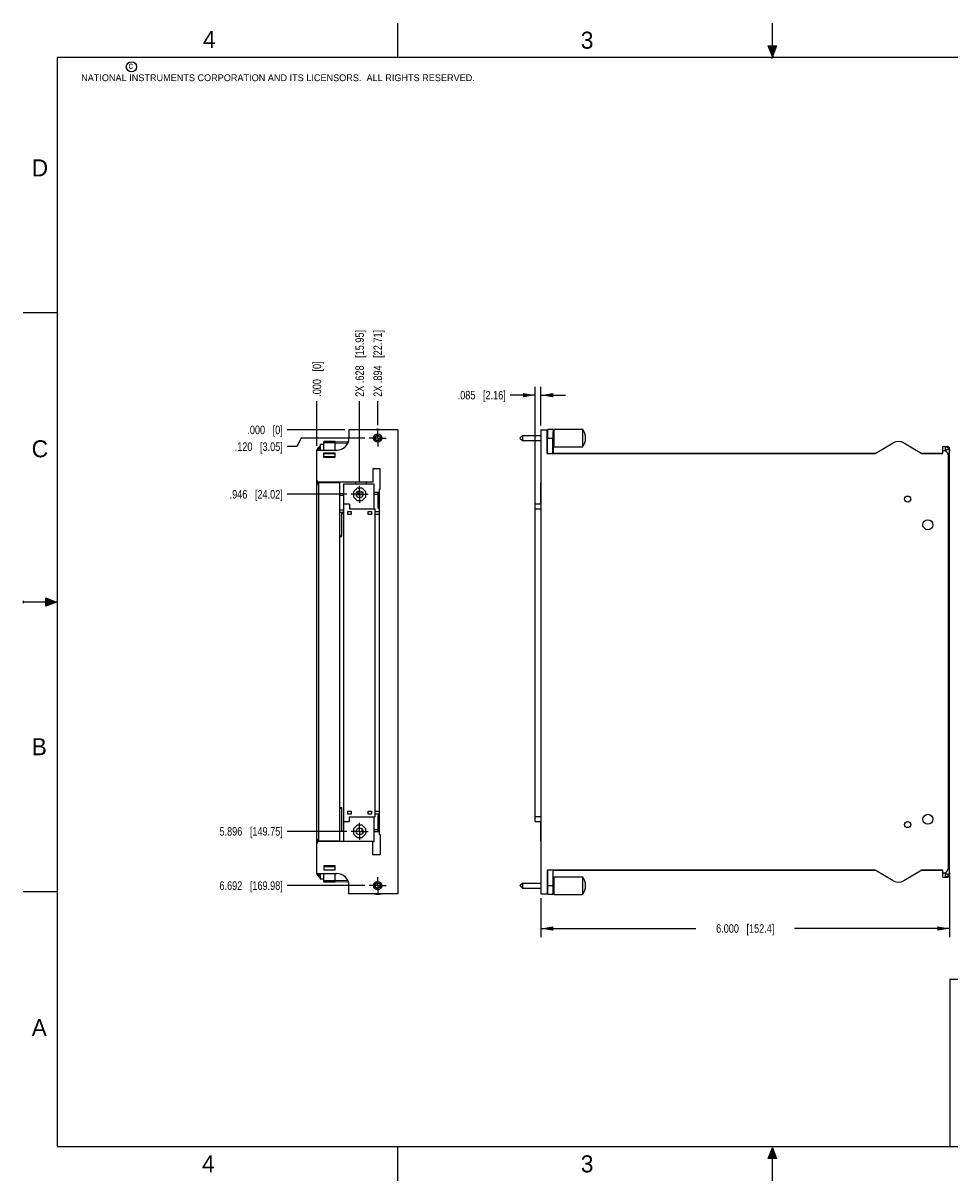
# Model space of a CAD drawing. Header units: inches. Extents: x 0 to 22, y 0 to 17.
# Tile 1 of 11: x 0 to 13.6, y 0 to 17. Entities that reach past the tile are written whole.
import ezdxf

# ---------------------------------------------------------------- set-up
doc = ezdxf.new("R2010")
doc.units = ezdxf.units.IN
doc.header["$LTSCALE"] = 1.21
doc.header["$MEASUREMENT"] = 0
doc.linetypes.add('CENTER', pattern=[0.6, 0.375, -0.075, 0.075, -0.075])
doc.layers.get('0').update_dxf_attribs({"linetype": 'CONTINUOUS'})
doc.layers.add('02___PRT_ALL_AXES', color=7, linetype='CONTINUOUS')
doc.layers.add('DIMENSIONS', color=7, linetype='CONTINUOUS')
doc.styles.get("Standard").update_dxf_attribs({"font": 'txt', "width": 0.8})
doc.styles.add('TEXTSTYLE_2', font='txt')
doc.dimstyles.new('DIMSTYLE_1', dxfattribs={"dimtxt": 0.125, "dimasz": 0.18, "dimexe": 0.18, "dimexo": 0.0625, "dimgap": 0.09, "dimtad": 0, "dimtih": 1, "dimtoh": 1, "dimdec": 3, "dimzin": 4, "dimdsep": 46, "dimtxsty": 'STANDARD', "dimblk": '_FILLED', "dimblk1": '_FILLED', "dimblk2": '_FILLED', "dimcen": 0.09, "dimadec": 0, "dimazin": 0, "dimtp": 0.01, "dimtm": 0.01, "dimtfac": 1, "dimtdec": 3, "dimtofl": 0, "dimtmove": 0, "dimatfit": 3, "dimldrblk": '_FILLED', "dimfxl": 1, "dimtolj": 1, "dimtzin": 4, "dimarcsym": 0})
doc.dimstyles.new('DIMSTYLE_2', dxfattribs={"dimtxt": 0.125, "dimasz": 0.18, "dimexe": 0.18, "dimexo": 0.0625, "dimgap": 0.09, "dimtad": 0, "dimtih": 1, "dimtoh": 1, "dimdec": 3, "dimzin": 4, "dimdsep": 46, "dimtxsty": 'STANDARD', "dimblk": '_FILLED', "dimblk1": '_FILLED', "dimblk2": '_FILLED', "dimcen": 0.09, "dimadec": 0, "dimazin": 0, "dimtp": 0.01, "dimtm": 0.01, "dimtfac": 1, "dimtdec": 3, "dimtofl": 0, "dimtmove": 0, "dimatfit": 3, "dimldrblk": '_FILLED', "dimfxl": 1, "dimtolj": 1, "dimtzin": 4, "dimarcsym": 0})

# ---------------------------------------------------------------- blocks, each defined once
blk = doc.blocks.new('*D0')
at = {"layer": 'DIMENSIONS', "color": 2, "linetype": 'CONTINUOUS'}
for p, q in [((4.083, 10.907), (4.018, 10.781)), ((5.019, 10.907), (4.083, 10.907)), ((4.018, 10.781), (3.875, 10.781))]:
    blk.add_line(p, q, dxfattribs=at)
at = {"layer": 'DIMENSIONS', "color": 2, "linetype": 'CONTINUOUS', "insert": (3.812, 10.843), "char_height": 0.125, "width": 1.125, "attachment_point": 3, "line_spacing_factor": 0.9}
blk.add_mtext('.120{\\Ftxt.shx;\\W1.000000;\\H0.125000; }[3.05]', dxfattribs=at)
blk = doc.blocks.new('_FILLED')
at = {"color": 0, "linetype": 'BYBLOCK'}
blk.add_solid([(0, 0), (-1, 0.174), (-1, -0.174)], dxfattribs=at)
blk = doc.blocks.new('*D1')
at = {"layer": 'DIMENSIONS', "color": 2, "linetype": 'CONTINUOUS'}
blk.add_line((4.753, 10.082), (3.875, 10.082), dxfattribs=at)
at = {"layer": 'DIMENSIONS', "color": 2, "linetype": 'CONTINUOUS', "insert": (3.812, 10.144), "char_height": 0.125, "width": 1.225, "attachment_point": 3, "line_spacing_factor": 0.9}
blk.add_mtext('.946{\\Ftxt.shx;\\W1.000000;\\H0.125000; }[24.02]', dxfattribs=at)
blk = doc.blocks.new('*D2')
at = {"layer": 'DIMENSIONS', "color": 2, "linetype": 'CONTINUOUS'}
blk.add_line((5.019, 4.335), (3.875, 4.335), dxfattribs=at)
at = {"layer": 'DIMENSIONS', "color": 2, "linetype": 'CONTINUOUS', "insert": (3.812, 4.398), "char_height": 0.125, "width": 1.425, "attachment_point": 3, "line_spacing_factor": 0.9}
blk.add_mtext('6.692{\\Ftxt.shx;\\W1.000000;\\H0.125000; }[169.98]', dxfattribs=at)
blk = doc.blocks.new('*D3')
at = {"layer": 'DIMENSIONS', "color": 2, "linetype": 'CONTINUOUS'}
blk.add_line((4.753, 5.132), (3.875, 5.132), dxfattribs=at)
at = {"layer": 'DIMENSIONS', "color": 2, "linetype": 'CONTINUOUS', "insert": (3.812, 5.194), "char_height": 0.125, "width": 1.425, "attachment_point": 3, "line_spacing_factor": 0.9}
blk.add_mtext('5.896{\\Ftxt.shx;\\W1.000000;\\H0.125000; }[149.75]', dxfattribs=at)
blk = doc.blocks.new('*D4')
at = {"layer": 'DIMENSIONS', "color": 2, "linetype": 'CONTINUOUS'}
blk.add_line((4.721, 11.027), (3.875, 11.027), dxfattribs=at)
at = {"layer": 'DIMENSIONS', "color": 2, "linetype": 'CONTINUOUS', "insert": (3.812, 11.09), "char_height": 0.125, "width": 0.825, "attachment_point": 3, "line_spacing_factor": 0.9}
blk.add_mtext('.000{\\Ftxt.shx;\\W1.000000;\\H0.125000; }[0]', dxfattribs=at)
blk = doc.blocks.new('*D5')
at = {"layer": 'DIMENSIONS', "color": 2, "linetype": 'CONTINUOUS'}
blk.add_line((4.94, 10.269), (4.94, 11.45), dxfattribs=at)
at = {"layer": 'DIMENSIONS', "color": 2, "linetype": 'CONTINUOUS', "insert": (4.878, 11.513), "char_height": 0.125, "width": 1.525, "attachment_point": 1, "rotation": 90, "line_spacing_factor": 0.9}
blk.add_mtext('2X .628{\\Ftxt.shx;\\W1.000000;\\H0.125000; }[15.95]', dxfattribs=at)
blk = doc.blocks.new('*D6')
at = {"layer": 'DIMENSIONS', "color": 2, "linetype": 'CONTINUOUS'}
blk.add_line((5.206, 11.095), (5.206, 11.45), dxfattribs=at)
at = {"layer": 'DIMENSIONS', "color": 2, "linetype": 'CONTINUOUS', "insert": (5.144, 11.513), "char_height": 0.125, "width": 1.525, "attachment_point": 1, "rotation": 90, "line_spacing_factor": 0.9}
blk.add_mtext('2X .894{\\Ftxt.shx;\\W1.000000;\\H0.125000; }[22.71]', dxfattribs=at)
blk = doc.blocks.new('*D7')
at = {"layer": 'DIMENSIONS', "color": 2, "linetype": 'CONTINUOUS'}
blk.add_line((4.312, 10.793), (4.312, 11.45), dxfattribs=at)
at = {"layer": 'DIMENSIONS', "color": 2, "linetype": 'CONTINUOUS', "insert": (4.25, 11.513), "char_height": 0.125, "width": 0.825, "attachment_point": 1, "rotation": 90, "line_spacing_factor": 0.9}
blk.add_mtext('.000{\\Ftxt.shx;\\W1.000000;\\H0.125000; }[0]', dxfattribs=at)
blk = doc.blocks.new('*D8')
at = {"layer": 'DIMENSIONS', "color": 2, "linetype": 'CONTINUOUS'}
for p, q in [((13.602, 4.52), (13.602, 3.58)), ((7.602, 4.153), (7.602, 3.58)), ((7.602, 3.705), (9.877, 3.705)), ((13.602, 3.705), (11.327, 3.705))]:
    blk.add_line(p, q, dxfattribs=at)
at = {"layer": 'DIMENSIONS', "color": 2, "linetype": 'CONTINUOUS', "xscale": 0.18, "yscale": 0.18, "zscale": 0.18, "rotation": 180}
blk.add_blockref('_FILLED', (7.602, 3.705), dxfattribs=at)
at = {"layer": 'DIMENSIONS', "color": 2, "linetype": 'CONTINUOUS', "xscale": 0.18, "yscale": 0.18, "zscale": 0.18}
blk.add_blockref('_FILLED', (13.602, 3.705), dxfattribs=at)
at = {"layer": 'DIMENSIONS', "color": 2, "linetype": 'CONTINUOUS', "insert": (10.602, 3.768), "char_height": 0.125, "width": 1.325, "attachment_point": 2, "line_spacing_factor": 0.9}
blk.add_mtext('6.000{\\Ftxt.shx;\\W1.000000;\\H0.125000; }[152.4]', dxfattribs=at)
blk = doc.blocks.new('*D9')
at = {"layer": 'DIMENSIONS', "color": 2, "linetype": 'CONTINUOUS'}
for p, q in [((7.517, 9.931), (7.517, 11.662)), ((7.602, 11.09), (7.602, 11.662)), ((7.517, 11.537), (7.148, 11.537)), ((7.602, 11.537), (7.962, 11.537))]:
    blk.add_line(p, q, dxfattribs=at)
at = {"layer": 'DIMENSIONS', "color": 2, "linetype": 'CONTINUOUS', "xscale": 0.18, "yscale": 0.18, "zscale": 0.18}
blk.add_blockref('_FILLED', (7.517, 11.537), dxfattribs=at)
at = {"layer": 'DIMENSIONS', "color": 2, "linetype": 'CONTINUOUS', "xscale": 0.18, "yscale": 0.18, "zscale": 0.18, "rotation": 180}
blk.add_blockref('_FILLED', (7.602, 11.537), dxfattribs=at)
at = {"layer": 'DIMENSIONS', "color": 2, "linetype": 'CONTINUOUS', "insert": (7.086, 11.6), "char_height": 0.125, "width": 1.125, "attachment_point": 3, "line_spacing_factor": 0.9}
blk.add_mtext('.085{\\Ftxt.shx;\\W1.000000;\\H0.125000; }[2.16]', dxfattribs=at)

msp = doc.modelspace()

# ---------------------------------------------------------------- hatches: boundary and pattern name
at = {"linetype": 'CONTINUOUS'}
for points in [[(11, 16.51), (10.9375, 16.6663), (11.0625, 16.6663)], [(0.3337, 8.5625), (0.49, 8.5), (0.3337, 8.4375)], [(10.9375, 0.3287), (11, 0.485), (11.0625, 0.3287)]]:
    msp.add_hatch(color=2, dxfattribs=at).paths.add_polyline_path(points)

# ---------------------------------------------------------------- linework, layer by layer
at = {"color": 2, "linetype": 'CONTINUOUS'}
for p, q in [((5.5, 16.5), (5.5, 17)), ((11, 16.485), (11, 17)), ((11, 16.51), (10.9375, 16.6663)), ((10.9375, 16.6663), (11.0625, 16.6663)), ((11.0625, 16.6663), (11, 16.51)), ((11.015, 16.515), (10.985, 16.485)), ((10.985, 16.485), (11, 16.515)), ((11, 16.485), (11.015, 16.515)), ((0, 12.75), (0.5, 12.75)), ((0, 8.515), (0, 8.485)), ((0.3337, 8.4375), (0.3337, 8.5625)), ((0.3337, 8.5625), (0.49, 8.5)), ((0.49, 8.5), (0, 8.5)), ((0.49, 8.5), (0.3337, 8.4375)), ((0, 4.25), (0.5, 4.25)), ((5.5, 0), (5.5, 0.5)), ((10.9375, 0.3287), (11, 0.485)), ((11, 0.485), (11.0625, 0.3287)), ((11, 0), (11, 0.485)), ((11.0625, 0.3287), (10.9375, 0.3287))]:
    msp.add_line(p, q, dxfattribs=at)
at = {"color": 7, "linetype": 'CONTINUOUS'}
for p, q in [((4.7834, 11.0274), (4.7834, 10.9074)), ((5.5004, 11.0274), (4.7834, 11.0274)), ((5.5004, 11.0274), (5.5004, 4.2154)), ((7.2943, 10.9074), (7.3318, 10.9449)), ((7.2943, 10.9074), (7.3318, 10.8699)), ((7.3318, 10.9449), (7.3318, 10.8699)), ((7.3318, 10.9449), (7.6018, 10.9449)), ((7.6018, 11.0274), (7.6018, 4.2154)), ((7.6018, 11.0274), (7.7018, 11.0274)), ((7.6916, 10.6814), (7.6916, 11.0274)), ((7.6975, 10.6814), (7.6975, 10.9074)), ((7.6975, 10.9074), (7.7775, 10.9074)), ((7.7018, 11.0274), (7.7018, 11.0324)), ((7.7818, 11.0324), (7.7018, 11.0324)), ((7.7775, 10.6814), (7.7775, 10.9074)), ((7.7813, 10.9449), (7.7918, 10.9449)), ((7.7818, 11.0324), (7.7818, 10.9478)), ((7.7918, 11.0374), (7.7918, 10.7774)), ((7.7918, 11.0374), (8.2118, 11.0374)), ((8.2118, 11.0374), (8.2118, 10.7774)), ((4.3124, 4.5124), (4.3124, 10.7304)), ((4.3124, 10.7304), (4.6064, 10.7304)), ((4.3469, 10.7714), (4.3458, 10.7714)), ((4.3674, 10.7304), (4.3674, 10.8109)), ((4.4124, 10.8109), (4.3674, 10.8109)), ((4.4124, 10.7304), (4.4124, 10.8564)), ((4.5824, 10.8564), (4.4124, 10.8564)), ((4.5824, 10.8357), (4.4124, 10.8357)), ((4.5824, 10.7304), (4.5824, 10.8564)), ((4.7738, 10.8501), (4.5824, 10.8484)), ((4.7656, 10.8301), (4.5824, 10.8287)), ((7.3318, 10.8699), (7.6018, 10.8699)), ((7.7813, 10.8699), (7.7918, 10.8699)), ((7.7818, 10.8671), (7.7818, 10.6814)), ((7.7918, 10.7774), (8.2118, 10.7774)), ((12.5072, 10.6814), (12.7743, 10.8357)), ((12.9293, 10.8357), (13.1965, 10.6814)), ((13.5018, 10.6814), (13.5018, 10.7814)), ((13.5018, 10.7814), (13.5718, 10.7814)), ((13.5418, 10.7214), (13.5018, 10.7214)), ((13.5418, 10.7214), (13.5418, 10.7814)), ((13.5788, 10.7806), (13.5765, 10.7811)), ((13.5811, 10.78), (13.5788, 10.7806)), ((13.5833, 10.7792), (13.5811, 10.78)), ((13.6018, 4.4914), (13.6018, 10.7515)), ((4.4074, 10.6865), (4.4074, 10.625)), ((4.5824, 10.685), (4.4074, 10.6865)), ((4.4074, 10.6815), (4.5824, 10.68)), ((4.4074, 10.625), (4.5824, 10.625)), ((4.4124, 10.63), (4.4124, 10.6864)), ((4.5824, 10.63), (4.4124, 10.63)), ((4.5824, 10.625), (4.5824, 10.685)), ((7.6916, 10.6814), (12.5072, 10.6814)), ((12.5082, 10.682), (7.7818, 10.682)), ((13.4965, 10.682), (13.1954, 10.682)), ((13.1965, 10.6814), (13.5018, 10.6814)), ((13.4965, 10.6814), (13.4965, 10.682)), ((13.5789, 10.6608), (13.5789, 4.582)), ((13.6018, 10.6608), (13.5789, 10.6608)), ((5.1354, 10.4564), (5.1354, 10.2614)), ((5.2434, 10.4564), (5.1354, 10.4564)), ((5.2434, 10.1564), (5.2434, 10.4564)), ((5.1354, 10.2614), (4.3424, 10.2614)), ((4.6504, 10.2514), (4.3424, 10.2514)), ((4.3426, 4.9814), (4.3426, 10.2614)), ((4.4124, 10.2514), (4.4124, 10.2614)), ((4.5624, 10.2514), (4.5624, 10.2614)), ((4.5824, 10.2514), (4.5824, 10.2614)), ((4.6504, 4.9914), (4.6504, 10.2514)), ((4.7104, 4.9814), (4.7104, 10.2349)), ((4.7104, 10.2349), (5.1474, 10.2349)), ((5.1474, 10.2349), (5.1474, 9.8689)), ((7.5985, 10.2514), (7.5985, 9.9389)), ((7.6018, 10.2514), (7.5985, 10.2514)), ((7.6011, 9.9389), (7.6011, 10.2514)), ((4.6504, 10.0949), (4.7104, 10.097)), ((4.6504, 10.0649), (4.7104, 10.067)), ((4.9035, 10.1709), (4.8514, 10.1187)), ((4.8514, 10.1187), (4.8514, 10.045)), ((4.8514, 10.045), (4.9035, 9.9929)), ((4.8911, 10.0733), (4.9901, 10.0768)), ((4.8953, 10.1034), (4.9838, 10.1065)), ((4.9772, 10.1709), (4.9035, 10.1709)), ((5.0294, 10.1187), (4.9772, 10.1709)), ((4.9772, 9.9929), (5.0294, 10.045)), ((5.0294, 10.045), (5.0294, 10.1187)), ((5.1474, 10.1123), (5.2264, 10.115)), ((5.1474, 10.0823), (5.2104, 10.0845)), ((5.2104, 9.8784), (5.2104, 10.1145)), ((5.2264, 10.1564), (5.2264, 5.0864)), ((5.2264, 10.1564), (5.2434, 10.1564)), ((4.7904, 9.9389), (4.7104, 9.9389)), ((4.7904, 9.9389), (4.7904, 9.8689)), ((4.7904, 9.8689), (5.1704, 9.8689)), ((4.9035, 9.9929), (4.9772, 9.9929)), ((5.1704, 5.3449), (5.1704, 9.8689)), ((5.2264, 9.9079), (5.2104, 9.9084)), ((5.2104, 9.8784), (5.2264, 9.8779)), ((7.5168, 5.2749), (7.5168, 9.9389)), ((7.6018, 9.9389), (7.5168, 9.9389)), ((7.5168, 9.8689), (7.6018, 9.8689)), ((4.6504, 9.8514), (4.7104, 9.8514)), ((4.6504, 9.8214), (4.7104, 9.8214)), ((4.6754, 9.8014), (4.6754, 9.4614)), ((4.6754, 9.8014), (4.7104, 9.8014)), ((4.7669, 9.7834), (4.7669, 9.8304)), ((4.7669, 9.8304), (4.8139, 9.8304)), ((4.8139, 9.7834), (4.7669, 9.7834)), ((4.8139, 9.8304), (4.8139, 9.7834)), ((5.0669, 9.7834), (5.0669, 9.8304)), ((5.0669, 9.8304), (5.1139, 9.8304)), ((5.1139, 9.7834), (5.0669, 9.7834)), ((5.1139, 9.8304), (5.1139, 9.7834)), ((5.2264, 9.8234), (5.1704, 9.8234)), ((5.1704, 9.7904), (5.2264, 9.7904)), ((4.6504, 9.4714), (4.6754, 9.4714)), ((4.6504, 9.4614), (4.6754, 9.4614)), ((4.6504, 5.4814), (4.6754, 5.4814)), ((4.6504, 5.4714), (4.6754, 5.4714)), ((4.6754, 5.4814), (4.6754, 5.1414)), ((4.7104, 5.2749), (4.7904, 5.2749)), ((4.7669, 5.4304), (4.8139, 5.4304)), ((4.7669, 5.3834), (4.7669, 5.4304)), ((4.8139, 5.3834), (4.7669, 5.3834)), ((4.7904, 5.3449), (5.1704, 5.3449)), ((4.7904, 5.2749), (4.7904, 5.3449)), ((4.8139, 5.4304), (4.8139, 5.3834)), ((5.0669, 5.4304), (5.1139, 5.4304)), ((5.0669, 5.3834), (5.0669, 5.4304)), ((5.1139, 5.3834), (5.0669, 5.3834)), ((5.1139, 5.4304), (5.1139, 5.3834)), ((5.1474, 5.3449), (5.1474, 4.9789)), ((5.2264, 5.4234), (5.1704, 5.4234)), ((5.1704, 5.3904), (5.2264, 5.3904)), ((5.2264, 5.365), (5.2104, 5.3644)), ((5.2104, 5.1284), (5.2104, 5.3644)), ((5.2264, 5.335), (5.2104, 5.3345)), ((7.6018, 5.3449), (7.5168, 5.3449)), ((7.5168, 5.2749), (7.6018, 5.2749)), ((7.5985, 5.2749), (7.5985, 4.9914)), ((7.6011, 4.9914), (7.6011, 5.2749)), ((4.6754, 5.1414), (4.7104, 5.1414)), ((4.9035, 5.2209), (4.8514, 5.1687)), ((4.8514, 5.1687), (4.8514, 5.095)), ((4.9772, 5.2209), (4.9035, 5.2209)), ((4.9754, 5.1366), (4.9754, 5.1675)), ((4.9754, 5.1666), (4.9763, 5.1666)), ((4.9754, 5.1366), (4.9902, 5.1361)), ((5.0294, 5.1687), (4.9772, 5.2209)), ((5.0294, 5.095), (5.0294, 5.1687)), ((5.1474, 5.1606), (5.2104, 5.1584)), ((5.1474, 5.1306), (5.2264, 5.1279)), ((4.3424, 4.9914), (4.6504, 4.9914)), ((5.1354, 4.9814), (4.3424, 4.9814)), ((4.4124, 4.9814), (4.4124, 4.9914)), ((4.8514, 5.095), (4.9035, 5.0429)), ((4.9035, 5.0429), (4.9772, 5.0429)), ((4.9772, 5.0429), (5.0294, 5.095)), ((5.1354, 4.7864), (5.1354, 4.9814)), ((5.1474, 4.9789), (5.1354, 4.9789)), ((5.2264, 5.0864), (5.2434, 5.0864)), ((5.2434, 5.0864), (5.2434, 4.7864)), ((7.5985, 4.9914), (7.6018, 4.9914)), ((5.2434, 4.7864), (5.1354, 4.7864)), ((4.5824, 4.627), (4.4124, 4.627)), ((4.4124, 4.627), (4.4124, 4.5654)), ((4.5824, 4.6129), (4.4124, 4.6129)), ((4.5824, 4.5654), (4.5824, 4.627)), ((4.3124, 4.5124), (4.6064, 4.5124)), ((4.3458, 4.4714), (4.3469, 4.4714)), ((4.3674, 4.4319), (4.3674, 4.5124)), ((4.4124, 4.4319), (4.3674, 4.4319)), ((4.4124, 4.5654), (4.5824, 4.5654)), ((4.4124, 4.3864), (4.4124, 4.5124)), ((4.5824, 4.3864), (4.5824, 4.5124)), ((12.5072, 4.5614), (7.6916, 4.5614)), ((7.6916, 4.5614), (7.6916, 4.2154)), ((7.6975, 4.5614), (7.6975, 4.3354)), ((7.7775, 4.5614), (7.7775, 4.3354)), ((7.7818, 4.3758), (7.7818, 4.5614)), ((7.7818, 4.5608), (12.5082, 4.5608)), ((7.7918, 4.4654), (8.2118, 4.4654)), ((7.7918, 4.4654), (7.7918, 4.2054)), ((8.2118, 4.4654), (8.2118, 4.2054)), ((12.7743, 4.4072), (12.5072, 4.5614)), ((13.1965, 4.5614), (12.9293, 4.4072)), ((13.1954, 4.5608), (13.4965, 4.5608)), ((13.5018, 4.5614), (13.1965, 4.5614)), ((13.4965, 4.5614), (13.4965, 4.5608)), ((13.5018, 4.4614), (13.5018, 4.5614)), ((13.5018, 4.5214), (13.5418, 4.5214)), ((13.5018, 4.4614), (13.5718, 4.4614)), ((13.5418, 4.4614), (13.5418, 4.5214)), ((13.5718, 4.4614), (13.5742, 4.4615)), ((13.5742, 4.4615), (13.5765, 4.4618)), ((13.5765, 4.4618), (13.5788, 4.4623)), ((13.5788, 4.4623), (13.5811, 4.4629)), ((13.5789, 4.582), (13.6018, 4.582)), ((13.5811, 4.4629), (13.5833, 4.4637)), ((4.5824, 4.4072), (4.4124, 4.4072)), ((4.5824, 4.3864), (4.4124, 4.3864)), ((4.5824, 4.4141), (4.7656, 4.4128)), ((4.5824, 4.3944), (4.7738, 4.3928)), ((4.7834, 4.2154), (4.7834, 4.3354)), ((7.2943, 4.3354), (7.3318, 4.3729)), ((7.2943, 4.3354), (7.3318, 4.2979)), ((7.3318, 4.3729), (7.3318, 4.2979)), ((7.3318, 4.3729), (7.6018, 4.3729)), ((7.3318, 4.2979), (7.6018, 4.2979)), ((7.6975, 4.3354), (7.7775, 4.3354)), ((7.7813, 4.3729), (7.7918, 4.3729)), ((7.7813, 4.2979), (7.7918, 4.2979)), ((7.7818, 4.2104), (7.7818, 4.2951)), ((5.5004, 4.2154), (4.7834, 4.2154)), ((7.6018, 4.2154), (7.7018, 4.2154)), ((7.7018, 4.2154), (7.7018, 4.2104)), ((7.7018, 4.2104), (7.7818, 4.2104)), ((7.7918, 4.2054), (8.2118, 4.2054))]:
    msp.add_line(p, q, dxfattribs=at)
at = {"color": 7, "linetype": 'CONTINUOUS', "const_width": 0.02}
for points in [[(0.5, 16.5), (0.5, 0.5)], [(21.5, 16.5), (0.5, 16.5)], [(13.6, 2.9595), (21.5, 2.96)], [(13.61, 0.5), (13.61, 2.96)], [(0.5, 0.5), (21.5, 0.5)]]:
    msp.add_lwpolyline(points, dxfattribs=at)
at = {"color": 7, "linetype": 'CONTINUOUS'}
for points in [[(13.5833, 10.7791), (13.5825, 10.7795), (13.5804, 10.7802), (13.5782, 10.7808), (13.576, 10.7811), (13.5739, 10.7814), (13.5718, 10.7814)], [(13.5765, 10.7811), (13.5742, 10.7813), (13.574, 10.7813)], [(13.6018, 10.7515), (13.6018, 10.7535), (13.6015, 10.7556), (13.6012, 10.7578), (13.6006, 10.7599), (13.5999, 10.7621), (13.5995, 10.763)], [(13.5739, 4.4615), (13.576, 4.4617), (13.5782, 4.4621), (13.5804, 4.4627), (13.5825, 4.4634), (13.5833, 4.4637)], [(13.5995, 4.4799), (13.5999, 4.4808), (13.6006, 4.483), (13.6012, 4.4851), (13.6015, 4.4873), (13.6018, 4.4894), (13.6018, 4.4914)]]:
    msp.add_lwpolyline(points, dxfattribs=at)
at = {"color": 2, "linetype": 'CONTINUOUS'}
msp.add_circle((1.5893, 16.359), 0.0754, dxfattribs=at)
at = {"color": 7, "linetype": 'CONTINUOUS'}
for centre, radius in [((5.2064, 10.9074), 0.06), ((5.2064, 10.9074), 0.0404), ((5.2064, 10.9074), 0.0375), ((4.9404, 10.0819), 0.05), ((12.9868, 10.0114), 0.045), ((13.2843, 9.6339), 0.0735), ((12.9868, 5.2314), 0.045), ((13.2843, 5.3089), 0.0735), ((4.9404, 5.1319), 0.05), ((5.2064, 4.3354), 0.06), ((5.2064, 4.3354), 0.0404), ((5.2064, 4.3354), 0.0375)]:
    msp.add_circle(centre, radius, dxfattribs=at)
for centre, radius, start, end in [((4.6064, 10.9074), 0.177, 270, 360), ((5.2064, 10.9074), 0.13, 67.40762, 112.59238), ((5.2064, 10.9074), 0.125, 73.7398, 106.2602), ((8.0598, 10.9074), 0.199, 319.79703, 40.20297), ((4.3724, 10.7214), 0.06, 114.1311, 171.36886), ((4.5212, 10.7014), 0.1878, 158.11298, 171.12252), ((4.5212, 10.7014), 0.1888, 144.54863, 158.23604), ((12.8518, 10.7014), 0.155, 60, 120), ((13.5718, 10.7514), 0.03, 0, 90), ((4.3424, 10.2914), 0.03, 180, 270), ((4.3424, 10.2214), 0.03, 90, 180), ((4.9614, 10.2714), 0.083, 186.92332, 206.15811), ((4.9614, 10.2714), 0.083, 333.84189, 353.07668), ((4.3424, 5.0214), 0.03, 180, 270), ((4.3424, 4.9514), 0.03, 90, 180), ((4.3724, 4.5214), 0.06, 188.63114, 245.8689), ((4.5212, 4.5414), 0.1878, 188.87982, 201.88702), ((4.5212, 4.5414), 0.1888, 201.76396, 215.45137), ((4.6064, 4.3354), 0.177, 0, 90), ((8.0598, 4.3354), 0.199, 319.79703, 40.20297), ((13.5718, 4.4914), 0.03, 270, 360), ((13.5838, 4.5214), 0.018, 353.10926, 0.02419), ((12.8518, 4.5414), 0.155, 240, 300), ((5.2064, 4.3354), 0.13, 247.40762, 292.59238), ((5.2064, 4.3354), 0.125, 253.7398, 286.2602)]:
    msp.add_arc(centre, radius, start, end, dxfattribs=at)
for centre, major_axis, start_param, end_param in [((7.7018, 10.9074), (0, 0.125), 0.2837941, 1.5707963), ((7.7818, 10.9074), (0, 0.125), 0, 1.5707963), ((7.7818, 10.9074), (0, 0.0404), 0, 3.1415927), ((7.7018, 4.3354), (0, 0.125), -4.712389, -3.4253868), ((7.7818, 4.3354), (0, 0.125), -4.712389, -3.1415927), ((7.7818, 4.3354), (0, 0.0404), 0, 3.1415927)]:
    msp.add_ellipse(centre, major_axis=major_axis, ratio=0.0349208, start_param=start_param, end_param=end_param, dxfattribs=at)
for points, knots in [([(13.5418, 10.7814), (13.5427, 10.7814), (13.5443, 10.7814), (13.5468, 10.7811), (13.5492, 10.7807), (13.5517, 10.7801), (13.5542, 10.7793), (13.5563, 10.7786), (13.558, 10.7779), (13.5598, 10.7771), (13.562, 10.7761), (13.5646, 10.7747), (13.5672, 10.7732), (13.5698, 10.7716), (13.5723, 10.7698), (13.5748, 10.7679), (13.5773, 10.7659), (13.5797, 10.7638), (13.582, 10.7616), (13.5842, 10.7593), (13.5863, 10.7569), (13.5883, 10.7544), (13.5902, 10.7519), (13.592, 10.7494), (13.5936, 10.7468), (13.5951, 10.7442), (13.5965, 10.7416), (13.5975, 10.7394), (13.5983, 10.7376), (13.599, 10.736), (13.5997, 10.7339), (13.6005, 10.7313), (13.6011, 10.7289), (13.6015, 10.7264), (13.6018, 10.7239), (13.6018, 10.7223), (13.6018, 10.7214)], [0, 0, 0, 0, 0.0269, 0.0539139, 0.0812461, 0.1090899, 0.137625, 0.1670163, 0.1820812, 0.1974058, 0.2287779, 0.2610098, 0.2939704, 0.3275272, 0.3615481, 0.3959027, 0.4304795, 0.4652029, 0.5, 0.5347971, 0.5695205, 0.6040973, 0.6384519, 0.6724728, 0.7060296, 0.7389902, 0.7712221, 0.8025942, 0.8179188, 0.8329837, 0.862375, 0.8909101, 0.9187539, 0.9460861, 0.9731, 1, 1, 1, 1]), ([(13.5744, 10.7421), (13.5743, 10.742), (13.5743, 10.7419), (13.5743, 10.7417), (13.5743, 10.7416), (13.5743, 10.7414), (13.5743, 10.7412), (13.5744, 10.7409), (13.5745, 10.7405), (13.5746, 10.7401), (13.5747, 10.7397), (13.5748, 10.7393), (13.5749, 10.739), (13.5749, 10.7388), (13.5749, 10.7387), (13.5749, 10.7385), (13.5748, 10.7384), (13.5748, 10.7383), (13.5747, 10.7382), (13.5746, 10.7381), (13.5745, 10.738), (13.5744, 10.738), (13.5743, 10.7379), (13.5742, 10.7379), (13.574, 10.7378), (13.5737, 10.7378), (13.5734, 10.7378), (13.5731, 10.7378), (13.5729, 10.7378), (13.5727, 10.7377), (13.5724, 10.7377), (13.5722, 10.7376), (13.5719, 10.7376), (13.5716, 10.7375), (13.5713, 10.7374), (13.5711, 10.7373), (13.5708, 10.7372), (13.5705, 10.7371), (13.5701, 10.737), (13.5697, 10.7369), (13.5692, 10.7368), (13.5688, 10.7367), (13.5684, 10.7366), (13.5679, 10.7364), (13.5673, 10.7363), (13.5667, 10.7361), (13.5661, 10.736), (13.5655, 10.7358), (13.5649, 10.7357), (13.5643, 10.7355), (13.5638, 10.7354), (13.5634, 10.7353), (13.5631, 10.7352), (13.5628, 10.7351), (13.5625, 10.735), (13.5622, 10.7349), (13.5618, 10.7348), (13.5616, 10.7348), (13.5614, 10.7348), (13.5612, 10.7347), (13.561, 10.7347), (13.5608, 10.7347), (13.5605, 10.7347), (13.5603, 10.7347), (13.56, 10.7347), (13.5599, 10.7346), (13.5597, 10.7346), (13.5596, 10.7346), (13.5594, 10.7345), (13.5592, 10.7344), (13.559, 10.7343), (13.5587, 10.7341), (13.5585, 10.7339), (13.5583, 10.7338), (13.5581, 10.7337), (13.5579, 10.7336), (13.5576, 10.7334), (13.5573, 10.7332), (13.557, 10.7331), (13.5567, 10.7329), (13.5564, 10.7327), (13.5559, 10.7324), (13.5553, 10.732), (13.5548, 10.7317), (13.5542, 10.7313), (13.5534, 10.7308), (13.5525, 10.7302), (13.5514, 10.7294), (13.5503, 10.7286), (13.5492, 10.7278), (13.5483, 10.727), (13.5476, 10.7265), (13.547, 10.726), (13.5465, 10.7256), (13.5461, 10.7252), (13.5457, 10.7249), (13.5454, 10.7246), (13.5449, 10.7242), (13.5445, 10.7239), (13.5441, 10.7235), (13.5439, 10.7233), (13.5436, 10.7231), (13.5434, 10.7229), (13.5431, 10.7226), (13.5427, 10.7223), (13.5423, 10.7219), (13.542, 10.7216), (13.5418, 10.7214)], [0, 0, 0, 0, 0.0054935, 0.0086597, 0.0121314, 0.0159013, 0.0199474, 0.0287382, 0.0382011, 0.0479906, 0.0577483, 0.0671213, 0.0757824, 0.079761, 0.0834718, 0.0869054, 0.0900725, 0.0930136, 0.0958132, 0.0985897, 0.1014408, 0.1044307, 0.1075922, 0.1109343, 0.1144491, 0.1219096, 0.1297438, 0.137666, 0.1415681, 0.1453851, 0.1527481, 0.1598313, 0.1667228, 0.1734985, 0.1802249, 0.186963, 0.1937726, 0.2006911, 0.2077086, 0.2219731, 0.2364226, 0.24367, 0.2509182, 0.2654342, 0.2800085, 0.2946786, 0.3094625, 0.324351, 0.339333, 0.354399, 0.3695413, 0.3771397, 0.3847566, 0.3923937, 0.4000509, 0.4077281, 0.4154312, 0.4231792, 0.427082, 0.4310123, 0.4349707, 0.4389488, 0.4469175, 0.4548217, 0.4587273, 0.4625979, 0.4664395, 0.4702672, 0.4741021, 0.4779594, 0.4857618, 0.4936657, 0.5016036, 0.5055605, 0.5095055, 0.5173724, 0.5252267, 0.5330865, 0.5409685, 0.548879, 0.5568142, 0.5727378, 0.5887064, 0.6047203, 0.6207871, 0.6369076, 0.6692921, 0.7018497, 0.7345674, 0.7674254, 0.8004077, 0.8169434, 0.8335062, 0.8500902, 0.8666889, 0.8749922, 0.8832976, 0.8999183, 0.9165603, 0.9248918, 0.9332321, 0.9415825, 0.9499415, 0.9583024, 0.9666587, 0.9833412, 1, 1, 1, 1]), ([(13.5418, 10.7214), (13.5429, 10.7203), (13.545, 10.7182), (13.5492, 10.7138), (13.5535, 10.7093), (13.5577, 10.7047), (13.5607, 10.7011), (13.5637, 10.6975), (13.5665, 10.6938), (13.5691, 10.6901), (13.5715, 10.6862), (13.5736, 10.6823), (13.5754, 10.6782), (13.5769, 10.674), (13.5778, 10.6705), (13.5783, 10.6676), (13.5786, 10.6653), (13.5788, 10.6631), (13.5789, 10.6616), (13.5789, 10.6608)], [0, 0, 0, 0, 0.0616913, 0.1244811, 0.2521673, 0.3164891, 0.3807737, 0.444788, 0.5083378, 0.5712793, 0.6335323, 0.6950951, 0.7560608, 0.8166333, 0.8771423, 0.9075218, 0.9380706, 0.9688677, 1, 1, 1, 1]), ([(13.6018, 10.7214), (13.6018, 10.7218), (13.6018, 10.7225), (13.6017, 10.7236), (13.6016, 10.7246), (13.6013, 10.7257), (13.6011, 10.7265), (13.6009, 10.7272), (13.6007, 10.7277), (13.6005, 10.7283), (13.6004, 10.7287), (13.6002, 10.729), (13.6001, 10.7294), (13.5999, 10.7297), (13.5997, 10.7301), (13.5996, 10.7304), (13.5995, 10.7306), (13.5994, 10.7309), (13.5993, 10.731), (13.5992, 10.7312), (13.5991, 10.7313), (13.5991, 10.7314), (13.599, 10.7315), (13.5989, 10.7316), (13.5988, 10.7318), (13.5987, 10.7319), (13.5987, 10.732), (13.5986, 10.7322), (13.5985, 10.7324), (13.5985, 10.7326), (13.5984, 10.7328), (13.5983, 10.7332), (13.5982, 10.7336), (13.5981, 10.734), (13.598, 10.7344), (13.598, 10.7346), (13.5979, 10.7348), (13.5979, 10.7349), (13.5978, 10.7351), (13.5977, 10.7352), (13.5976, 10.7352), (13.5976, 10.7353), (13.5975, 10.7353), (13.5974, 10.7353), (13.5973, 10.7353), (13.5972, 10.7353), (13.5971, 10.7353), (13.597, 10.7354), (13.597, 10.7354), (13.5969, 10.7354), (13.5968, 10.7355), (13.5966, 10.7356), (13.5965, 10.7357), (13.5963, 10.7359), (13.5961, 10.7361), (13.5959, 10.7363), (13.5957, 10.7365), (13.5955, 10.7366), (13.5953, 10.7368), (13.595, 10.737), (13.5946, 10.7373), (13.5941, 10.7376), (13.5937, 10.7379), (13.5932, 10.7382), (13.5927, 10.7385), (13.5922, 10.7388), (13.5915, 10.7391), (13.5908, 10.7394), (13.59, 10.7397), (13.5895, 10.7399), (13.5889, 10.74), (13.5883, 10.7402), (13.5878, 10.7403), (13.5874, 10.7404), (13.5871, 10.7405), (13.5868, 10.7405), (13.5865, 10.7406), (13.5862, 10.7407), (13.5858, 10.7407), (13.5856, 10.7407), (13.5854, 10.7408), (13.5852, 10.7408), (13.5851, 10.7408), (13.5848, 10.7408), (13.5846, 10.7408), (13.5842, 10.7408), (13.584, 10.7409), (13.5837, 10.7409), (13.5835, 10.741), (13.5832, 10.7411), (13.5829, 10.7412), (13.5825, 10.7414), (13.5822, 10.7415), (13.582, 10.7416), (13.5817, 10.7417), (13.5814, 10.7418), (13.5811, 10.7419), (13.5807, 10.7419), (13.5804, 10.742), (13.58, 10.742), (13.5796, 10.7421), (13.5792, 10.7422), (13.5789, 10.7422), (13.5786, 10.7422), (13.5783, 10.7422), (13.5781, 10.7422), (13.5778, 10.7422), (13.5774, 10.7422), (13.5771, 10.7422), (13.5769, 10.7422), (13.5767, 10.7422), (13.5765, 10.7422), (13.5762, 10.7423), (13.576, 10.7423), (13.5758, 10.7423), (13.5756, 10.7423), (13.5753, 10.7424), (13.5751, 10.7424), (13.5749, 10.7423), (13.5747, 10.7423), (13.5746, 10.7423), (13.5745, 10.7422), (13.5744, 10.7421), (13.5744, 10.7421), (13.5744, 10.7421)], [0, 0, 0, 0, 0.0269221, 0.0536731, 0.0804178, 0.1073252, 0.1345291, 0.1482932, 0.1622128, 0.1763095, 0.1905337, 0.1976731, 0.2048315, 0.219368, 0.2268358, 0.2344897, 0.2422545, 0.249959, 0.2537365, 0.2574376, 0.2610444, 0.2645464, 0.2679942, 0.27147, 0.2750559, 0.2788385, 0.2829119, 0.2873788, 0.2923496, 0.2979158, 0.3040122, 0.3105044, 0.3241117, 0.3375906, 0.3439215, 0.349791, 0.3550633, 0.3596131, 0.3633451, 0.3663342, 0.368812, 0.3710098, 0.3731091, 0.3752123, 0.3773548, 0.3795397, 0.3817746, 0.3841016, 0.3865689, 0.3891966, 0.3919868, 0.3949299, 0.4011998, 0.4078191, 0.4146065, 0.4215006, 0.4284653, 0.4354656, 0.4424679, 0.4494597, 0.4634448, 0.4774908, 0.4916412, 0.5058941, 0.5202435, 0.5346918, 0.5492487, 0.5787256, 0.5936718, 0.6087675, 0.6240058, 0.6393765, 0.6548898, 0.6627162, 0.6705981, 0.6785415, 0.6865422, 0.6945759, 0.7026197, 0.710657, 0.7146708, 0.7186824, 0.7226991, 0.7267283, 0.7348507, 0.7431125, 0.7516173, 0.7560126, 0.7605225, 0.7698484, 0.7794756, 0.7892382, 0.7989614, 0.8037605, 0.8085135, 0.8179217, 0.8272614, 0.8365948, 0.8459735, 0.8554369, 0.864953, 0.8744445, 0.8838367, 0.8930606, 0.8975901, 0.9020632, 0.9109574, 0.9199971, 0.9294349, 0.9343848, 0.9395347, 0.944921, 0.950561, 0.9563702, 0.9622311, 0.9680264, 0.9736427, 0.9789757, 0.9839376, 0.9884707, 0.9925715, 0.9963321, 0.9981578, 1, 1, 1, 1]), ([(13.5418, 4.5214), (13.5429, 4.5225), (13.545, 4.5247), (13.5492, 4.5291), (13.5535, 4.5336), (13.5577, 4.5382), (13.5607, 4.5417), (13.5637, 4.5453), (13.5665, 4.549), (13.5691, 4.5528), (13.5715, 4.5567), (13.5736, 4.5606), (13.5754, 4.5647), (13.5769, 4.5688), (13.5778, 4.5724), (13.5783, 4.5753), (13.5786, 4.5775), (13.5788, 4.5798), (13.5789, 4.5813), (13.5789, 4.582)], [0, 0, 0, 0, 0.0616913, 0.1244811, 0.2521673, 0.3164891, 0.3807737, 0.444788, 0.5083378, 0.5712793, 0.6335323, 0.6950951, 0.7560608, 0.8166333, 0.8771423, 0.9075218, 0.9380706, 0.9688677, 1, 1, 1, 1]), ([(13.5418, 4.5214), (13.542, 4.5212), (13.5424, 4.5209), (13.5429, 4.5204), (13.5433, 4.5201), (13.5436, 4.5198), (13.5439, 4.5195), (13.5442, 4.5193), (13.5445, 4.519), (13.5449, 4.5187), (13.5453, 4.5183), (13.5457, 4.518), (13.5461, 4.5176), (13.5466, 4.5172), (13.5472, 4.5167), (13.548, 4.516), (13.5491, 4.5152), (13.5503, 4.5143), (13.5514, 4.5135), (13.5522, 4.5129), (13.5529, 4.5124), (13.5535, 4.512), (13.5542, 4.5116), (13.5548, 4.5112), (13.5554, 4.5108), (13.5558, 4.5106), (13.5562, 4.5103), (13.5567, 4.51), (13.557, 4.5098), (13.5573, 4.5097), (13.5575, 4.5095), (13.5578, 4.5094), (13.5581, 4.5092), (13.5584, 4.509), (13.5586, 4.5089), (13.5588, 4.5088), (13.559, 4.5086), (13.5593, 4.5084), (13.5595, 4.5083), (13.5597, 4.5083), (13.5599, 4.5082), (13.5601, 4.5082), (13.5604, 4.5081), (13.5608, 4.5081), (13.561, 4.5081), (13.5612, 4.5081), (13.5614, 4.5081), (13.5616, 4.5081), (13.5618, 4.508), (13.562, 4.508), (13.5623, 4.5079), (13.5627, 4.5078), (13.5629, 4.5077), (13.5632, 4.5076), (13.5634, 4.5076), (13.5637, 4.5075), (13.5641, 4.5074), (13.5645, 4.5073), (13.5651, 4.5072), (13.5658, 4.507), (13.5665, 4.5068), (13.5672, 4.5066), (13.5679, 4.5064), (13.5684, 4.5063), (13.5689, 4.5062), (13.5692, 4.5061), (13.5695, 4.506), (13.5699, 4.5059), (13.5702, 4.5058), (13.5705, 4.5057), (13.5708, 4.5057), (13.5712, 4.5056), (13.5715, 4.5055), (13.5718, 4.5054), (13.5721, 4.5053), (13.5724, 4.5052), (13.5727, 4.5051), (13.5729, 4.5051), (13.5732, 4.5051), (13.5735, 4.5051), (13.5738, 4.505), (13.5741, 4.505), (13.5742, 4.505), (13.5744, 4.5049), (13.5745, 4.5049), (13.5746, 4.5048), (13.5747, 4.5047), (13.5748, 4.5046), (13.5749, 4.5045), (13.5749, 4.5043), (13.5749, 4.5042), (13.5749, 4.504), (13.5749, 4.5038), (13.5748, 4.5036), (13.5748, 4.5033), (13.5747, 4.5029), (13.5746, 4.5025), (13.5745, 4.5021), (13.5744, 4.5018), (13.5744, 4.5016), (13.5743, 4.5014), (13.5743, 4.5012), (13.5743, 4.5011), (13.5743, 4.5009), (13.5744, 4.5008), (13.5744, 4.5008), (13.5745, 4.5007), (13.5746, 4.5006), (13.5746, 4.5006), (13.5747, 4.5006), (13.5748, 4.5005), (13.575, 4.5005), (13.5751, 4.5005), (13.5753, 4.5005), (13.5757, 4.5005), (13.576, 4.5006), (13.5762, 4.5006), (13.5764, 4.5006), (13.5766, 4.5006), (13.5768, 4.5006), (13.5771, 4.5007), (13.5774, 4.5007), (13.5777, 4.5007), (13.578, 4.5006), (13.5783, 4.5006), (13.5786, 4.5007), (13.5789, 4.5007), (13.5792, 4.5007), (13.5795, 4.5007), (13.5798, 4.5008), (13.5801, 4.5008), (13.5804, 4.5009), (13.5807, 4.5009), (13.581, 4.501), (13.5813, 4.5011), (13.5816, 4.5012), (13.5819, 4.5012), (13.5821, 4.5013), (13.5823, 4.5014), (13.5825, 4.5015), (13.5828, 4.5016), (13.5831, 4.5017), (13.5834, 4.5018), (13.5836, 4.5019), (13.5838, 4.502), (13.584, 4.502), (13.5842, 4.5021), (13.5845, 4.5021), (13.5848, 4.5021), (13.585, 4.5021), (13.5853, 4.5021), (13.5856, 4.5021), (13.5859, 4.5022), (13.5863, 4.5022), (13.5869, 4.5024), (13.5874, 4.5025), (13.5879, 4.5026), (13.5884, 4.5027), (13.5888, 4.5028), (13.5893, 4.503), (13.5898, 4.5031), (13.5904, 4.5034), (13.5912, 4.5036), (13.592, 4.504), (13.5929, 4.5045), (13.5936, 4.5049), (13.5941, 4.5052), (13.5945, 4.5055), (13.5948, 4.5057), (13.5951, 4.506), (13.5954, 4.5062), (13.5956, 4.5064), (13.5959, 4.5066), (13.5961, 4.5068), (13.5962, 4.5069), (13.5964, 4.5071), (13.5966, 4.5072), (13.5967, 4.5073), (13.5968, 4.5074), (13.5969, 4.5075), (13.597, 4.5075), (13.5971, 4.5075), (13.5972, 4.5075), (13.5972, 4.5075), (13.5973, 4.5076), (13.5974, 4.5076), (13.5975, 4.5076), (13.5976, 4.5076), (13.5977, 4.5076), (13.5977, 4.5077), (13.5978, 4.5078), (13.5978, 4.5079), (13.5979, 4.508), (13.5979, 4.5081), (13.598, 4.5083), (13.5981, 4.5085), (13.5981, 4.5089), (13.5982, 4.5093), (13.5983, 4.5097), (13.5984, 4.5101), (13.5985, 4.5103), (13.5986, 4.5106), (13.5986, 4.5108), (13.5988, 4.511), (13.5989, 4.5113), (13.599, 4.5114), (13.5991, 4.5115), (13.5992, 4.5116), (13.5992, 4.5117), (13.5993, 4.5119), (13.5994, 4.5121), (13.5995, 4.5123), (13.5996, 4.5125), (13.5998, 4.5128), (13.5999, 4.5132), (13.6001, 4.5136), (13.6002, 4.5139), (13.6003, 4.5141), (13.6005, 4.5145), (13.6006, 4.5149), (13.6008, 4.5154), (13.601, 4.5159), (13.6012, 4.5167), (13.6014, 4.5175), (13.6016, 4.5184), (13.6017, 4.519), (13.6017, 4.5193)], [0, 0, 0, 0, 0.0100896, 0.020199, 0.0252625, 0.0303259, 0.035384, 0.0404351, 0.0454803, 0.0505205, 0.0605895, 0.0656201, 0.0706492, 0.0807017, 0.0907433, 0.1007688, 0.120759, 0.1406632, 0.1604693, 0.1703306, 0.1801624, 0.1899634, 0.1997308, 0.2094611, 0.2191546, 0.2239897, 0.2288178, 0.2384438, 0.2432329, 0.2456199, 0.2480019, 0.2527579, 0.2575153, 0.2622905, 0.2646909, 0.2670966, 0.2718903, 0.2766132, 0.2789435, 0.2812603, 0.2835785, 0.2859142, 0.2906588, 0.2954789, 0.2978947, 0.3003006, 0.3026884, 0.3050551, 0.3074059, 0.309746, 0.3144061, 0.3190507, 0.323682, 0.3259921, 0.3282985, 0.3329007, 0.33749, 0.3420663, 0.3511782, 0.3602307, 0.3692158, 0.3781245, 0.386959, 0.3957468, 0.4001329, 0.4045181, 0.4088951, 0.4132485, 0.4175635, 0.4218252, 0.4260201, 0.4301399, 0.4342146, 0.4382923, 0.4424237, 0.4466662, 0.4510876, 0.4533898, 0.4557518, 0.4605465, 0.4652377, 0.467474, 0.4696055, 0.4716164, 0.4735014, 0.4752726, 0.4769663, 0.4786499, 0.480416, 0.4823373, 0.4844459, 0.4867474, 0.4892304, 0.4918734, 0.494649, 0.5004694, 0.5064177, 0.5122067, 0.5149532, 0.5175568, 0.519988, 0.5222228, 0.5242462, 0.5260597, 0.527692, 0.5284626, 0.5292197, 0.530744, 0.5323542, 0.5332086, 0.5340997, 0.5359955, 0.5380395, 0.540216, 0.5448665, 0.5497134, 0.552128, 0.5544917, 0.5567734, 0.5589669, 0.563131, 0.5670651, 0.5708452, 0.5745437, 0.5782333, 0.581984, 0.5858111, 0.5896974, 0.5936235, 0.5975683, 0.6015099, 0.6054268, 0.6093149, 0.6131864, 0.6170557, 0.6209395, 0.6248572, 0.6268357, 0.6288311, 0.6328627, 0.6369109, 0.6409258, 0.6448578, 0.6486641, 0.650511, 0.6523186, 0.6558397, 0.6592749, 0.6626562, 0.6660038, 0.6693334, 0.6726615, 0.6759944, 0.6826626, 0.6892974, 0.6958533, 0.7023325, 0.7087505, 0.7151218, 0.7214476, 0.7277253, 0.7339516, 0.7462546, 0.7583795, 0.7703531, 0.7821957, 0.788062, 0.7938854, 0.7996797, 0.8054774, 0.8083887, 0.8113106, 0.8171284, 0.8199888, 0.8227927, 0.8255216, 0.8281452, 0.830623, 0.8329227, 0.8340008, 0.8350315, 0.8360184, 0.8369688, 0.8378951, 0.8388065, 0.8405917, 0.8414727, 0.8423653, 0.8433033, 0.8443372, 0.845528, 0.8469396, 0.848625, 0.8505802, 0.8527752, 0.8551753, 0.8604384, 0.8660562, 0.8717068, 0.8770692, 0.8795445, 0.8818325, 0.8858153, 0.8892042, 0.8922339, 0.8951082, 0.8965458, 0.8980137, 0.8995177, 0.9010532, 0.9041973, 0.907401, 0.9106158, 0.9137921, 0.9199587, 0.925954, 0.9289197, 0.9318795, 0.9377819, 0.9436456, 0.949452, 0.955198, 0.9665513, 0.9777779, 0.9889137, 1, 1, 1, 1]), ([(13.6018, 4.5214), (13.6018, 4.5206), (13.6018, 4.519), (13.6015, 4.5165), (13.6011, 4.514), (13.6005, 4.5115), (13.5997, 4.509), (13.599, 4.5069), (13.5983, 4.5052), (13.5975, 4.5035), (13.5965, 4.5013), (13.5951, 4.4987), (13.5936, 4.4961), (13.592, 4.4935), (13.5902, 4.4909), (13.5883, 4.4884), (13.5863, 4.486), (13.5842, 4.4836), (13.582, 4.4813), (13.5797, 4.4791), (13.5773, 4.477), (13.5748, 4.475), (13.5723, 4.4731), (13.5698, 4.4713), (13.5672, 4.4696), (13.5646, 4.4681), (13.562, 4.4668), (13.5598, 4.4657), (13.558, 4.465), (13.5563, 4.4643), (13.5542, 4.4635), (13.5517, 4.4628), (13.5492, 4.4622), (13.5468, 4.4618), (13.5443, 4.4615), (13.5427, 4.4614), (13.5418, 4.4614)], [0, 0, 0, 0, 0.0269, 0.0539139, 0.0812461, 0.1090899, 0.137625, 0.1670163, 0.1820812, 0.1974058, 0.2287779, 0.2610098, 0.2939704, 0.3275272, 0.3615481, 0.3959027, 0.4304795, 0.4652029, 0.5, 0.5347971, 0.5695205, 0.6040973, 0.6384519, 0.6724728, 0.7060296, 0.7389902, 0.7712221, 0.8025942, 0.8179188, 0.8329837, 0.862375, 0.8909101, 0.9187539, 0.9460861, 0.9731, 1, 1, 1, 1])]:
    msp.add_open_spline(points, degree=3, knots=knots, dxfattribs=at)
at = {"layer": '02___PRT_ALL_AXES', "color": 7, "linetype": 'CENTER'}
for p, q in [((5.2064, 10.9074), (5.0813, 10.9074)), ((5.2064, 10.9074), (5.2064, 11.0325)), ((5.2064, 10.9074), (5.2064, 10.7823)), ((5.2064, 10.9074), (5.3315, 10.9074)), ((4.9404, 10.0819), (4.9404, 10.207)), ((4.9404, 10.0819), (4.8153, 10.0819)), ((4.9404, 10.0819), (4.9404, 9.9568)), ((4.9404, 10.0819), (5.0655, 10.0819)), ((4.9404, 5.1319), (4.8153, 5.1319)), ((4.9404, 5.1319), (4.9404, 5.257)), ((4.9404, 5.1319), (5.0655, 5.1319)), ((4.9404, 5.1319), (4.9404, 5.0068)), ((5.2064, 4.3354), (5.2064, 4.4605)), ((5.2064, 4.3354), (5.0813, 4.3354)), ((5.2064, 4.3354), (5.3315, 4.3354)), ((5.2064, 4.3354), (5.2064, 4.2103))]:
    msp.add_line(p, q, dxfattribs=at)

# ---------------------------------------------------------------- texts
at = {"color": 2, "linetype": 'CONTINUOUS', "attachment_point": 1, "line_spacing_factor": 0.9, "style": 'TEXTSTYLE_2'}
for s, insert, char_height, width in [('4', (2.64, 16.8869), 0.25, 0.25), ('3', (8.1875, 16.875), 0.25, 0.25), ('c', (1.5463, 16.428), 0.1, 0.1), ('NATIONAL INSTRUMENTS CORPORATION AND ITS LICENSORS.  ALL RIGHTS RESERVED.', (0.851, 16.2482), 0.1, 7.3), ('D', (0.125, 15), 0.25, 0.25), ('C', (0.125, 10.875), 0.25, 0.25), ('B', (0.125, 6.5), 0.25, 0.25), ('A', (0.125, 2.375), 0.25, 0.25), ('4', (2.625, 0.375), 0.25, 0.25), ('3', (8.1875, 0.375), 0.25, 0.25)]:
    msp.add_mtext(s, dxfattribs=dict(at, insert=insert, char_height=char_height, width=width))

# ---------------------------------------------------------------- dimensions: what is measured, and where the dimension line sits
at = {"layer": 'DIMENSIONS', "color": 2, "linetype": 'CONTINUOUS'}
for feature_location, offset, picture, middle in [((4.9404, 10.2695), (0, 1.1809), '*D5', (4.9404, 12.2754)), ((5.2064, 11.095), (0, 0.3554), '*D6', (5.2064, 12.2754))]:
    dim = msp.add_ordinate_dim(feature_location=feature_location, offset=offset, dtype=1, origin=(4.3124, 10.7304), text='2X <>', dimstyle='DIMSTYLE_1', dxfattribs=at)
    dim.commit()
    dim.dimension.update_dxf_attribs({"geometry": picture, "text_midpoint": middle})
for feature_location, offset, dtype, origin, picture, middle in [((4.3123637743, 10.7929350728), (0, 0.6574647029), 1, (4.3123637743, 10.7304350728), '*D7', (4.3123637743, 11.9253997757)), ((4.7208637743, 11.0274350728), (-0.846, 0), 0, (4.7833637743, 11.0274350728), '*D4', (3.1498637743, 11.0274350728)), ((5.0188, 4.3354), (-1.1439, 0), 0, (4.7834, 11.0274), '*D2', (2.7999, 4.3354)), ((4.75276, 5.13185), (-0.8779, 0), 0, (4.78336, 11.02744), '*D3', (2.79986, 5.13185)), ((4.75276, 10.08185), (-0.8779, 0), 0, (4.78336, 11.02744), '*D1', (2.94986, 10.08185)), ((5.0188, 10.9074), (-1.1439, -0.1268), 0, (4.7834, 11.0274), '*D0', (2.9999, 10.7806))]:
    dim = msp.add_ordinate_dim(feature_location=feature_location, offset=offset, dtype=dtype, origin=origin, dimstyle='DIMSTYLE_1', dxfattribs=at)
    dim.commit()
    dim.dimension.update_dxf_attribs({"geometry": picture, "text_midpoint": middle})
for base, p1, p2, picture, middle in [((7.5168, 11.5374), (7.6018, 11.0899), (7.5168, 9.9314), '*D9', (6.273, 11.5374)), ((7.6018, 3.7054), (13.6018, 4.5195), (7.6018, 4.1529), '*D8', (10.4518, 3.7054))]:
    dim = msp.add_linear_dim(base=base, p1=p1, p2=p2, angle=180, dimstyle='DIMSTYLE_2', dxfattribs=at)
    dim.commit()
    dim.dimension.update_dxf_attribs({"geometry": picture, "text_midpoint": middle, "dimtype": 160})

doc.saveas('drawing.dxf')
